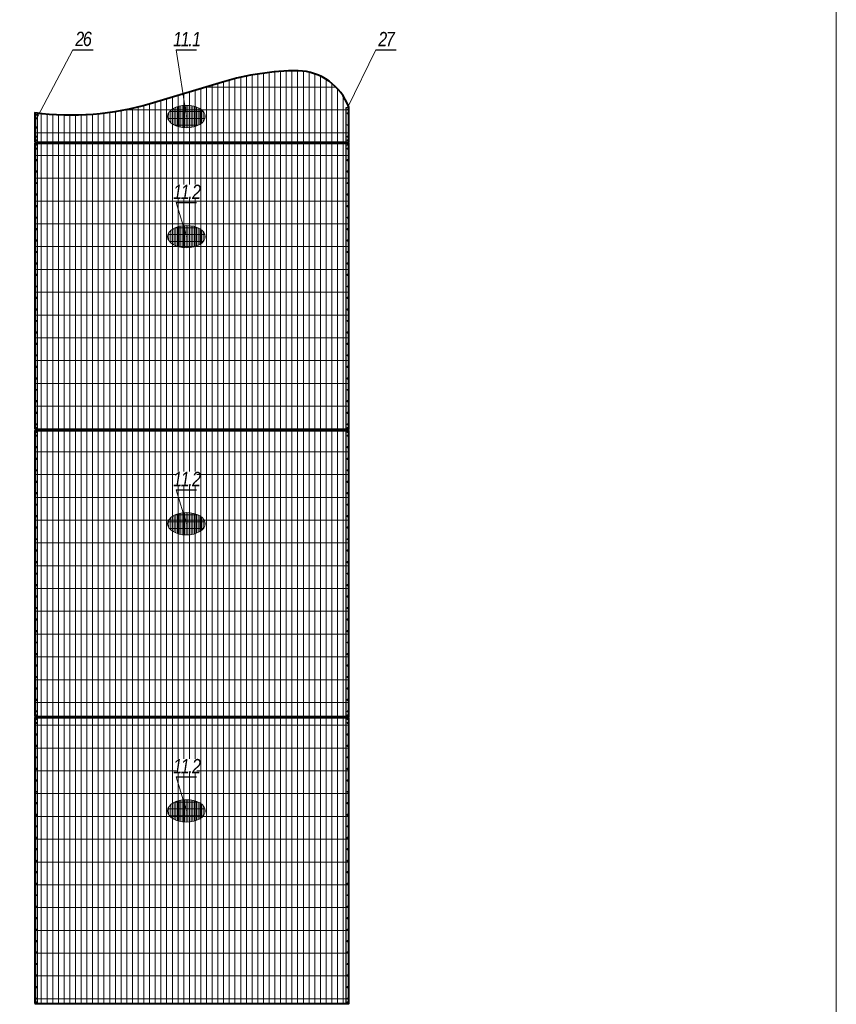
# Model space of a CAD drawing. Header units: millimetres. Extents: x -176817 to 571382, y -58489 to 156123.
# Tile 151 of 256: x -25102 to -13723, y 85120 to 98837. Entities that reach past the tile are written whole.
import ezdxf

# ---------------------------------------------------------------- set-up
doc = ezdxf.new("R2010")
doc.units = ezdxf.units.MM
doc.header["$LTSCALE"] = 0.2
for name, pattern in [('AM_ISO08W050', [18, 12, -1.5, 3, -1.5]), ('AM_ISO08W050x2', [9, 6, -0.75, 1.5, -0.75]), ('DASHDOT', [25.4, 12.7, -6.35, 0, -6.35])]:
    doc.linetypes.add(name, pattern=pattern)
for name, color, linetype, lineweight in [('-AAA Cienka', 2, 'Continuous', 18), ('-AAA Otw nowe 1', 64, 'DASHDOT', 18), ('-AAA Siatka', 20, 'Continuous', 40), ('-AAA Siatka kresk 1', 132, 'Continuous', 18), ('-AAA Widok', 2, 'Continuous', 30), ('-AAA Wymiar', 1, 'Continuous', 18), ('AM_7', 4, 'AM_ISO08W050', 13), ('AM_8', 1, 'Continuous', 13)]:
    doc.layers.add(name, color=color, linetype=linetype, lineweight=lineweight)
doc.layers.get('-AAA Otw nowe 1').off()
doc.styles.add('Pozycja 2', font='ariali.ttf', dxfattribs={"width": 0.8})
doc.styles.add('WYMIARY', font='ROMANS.shx', dxfattribs={"width": 0.75, "oblique": 15})
doc.dimstyles.new('1 do 5', dxfattribs={"dimscale": 5, "dimtxt": 2, "dimasz": 2.5, "dimexe": 1.25, "dimexo": 0.625, "dimtad": 1, "dimdec": 0, "dimtxsty": 'WYMIARY', "dimcen": 2.5, "dimclrd": 256, "dimclre": 256, "dimclrt": 2, "dimadec": 0, "dimazin": 0, "dimtfac": 1, "dimtdec": 0, "dimtmove": 0, "dimatfit": 3, "dimfxl": 1.25, "dimlwd": -1, "dimlwe": -1, "dimarcsym": 0})
pattern_1 = [(90, (54415.666, -64344.87), (-79.375, 5e-15), []), (180, (54415.67, -64344.87), (-4e-14, -317.5), [])]

# ---------------------------------------------------------------- blocks, each defined once
blk = doc.blocks.new('nowy podział')
at = {"layer": '-AAA Siatka kresk 1'}
h = blk.add_hatch(dxfattribs=at)
h.set_pattern_fill('GRATE', color=256, scale=100, angle=90, style=0)
h.set_pattern_definition(pattern_1)
h.paths.add_polyline_path([(32140, -277), (31140, -577, -0.106793), (29524, -706), (29524, -1115), (33901, -1115), (33901, -625, 0.30258), (33194, -120, 0.072012)])
h = blk.add_hatch(dxfattribs=at)
h.set_pattern_fill('GRATE', color=256, scale=100, angle=90, style=0)
h.set_pattern_definition(pattern_1)
h.paths.add_polyline_path([(29524, -5115), (33901, -5115), (33901, -1135), (29524, -1135)])
h = blk.add_hatch(dxfattribs=at)
h.set_pattern_fill('GRATE', color=256, scale=100, angle=90, style=0)
h.set_pattern_definition(pattern_1)
h.paths.add_polyline_path([(29524, -9115), (33901, -9115), (33901, -5135), (29524, -5135)])
h = blk.add_hatch(dxfattribs=at)
h.set_pattern_fill('GRATE', color=256, scale=100, angle=90, style=0)
h.set_pattern_definition(pattern_1)
h.paths.add_polyline_path([(29524, -13115), (33901, -13115), (33901, -9135), (29524, -9135)])
at = {"layer": '-AAA Siatka', "elevation": 0}
blk.add_lwpolyline([(29524, -1115), (33901, -1115), (33901, -625, 0.30258), (33194, -120, 0.072012), (32140, -277), (31134, -579, -0.106357), (29524, -706)], format="xyb", close=True, dxfattribs=at)
for points in [[(29524, -5115), (33901, -5115), (33901, -1135), (29524, -1135)], [(29524, -9115), (33901, -9115), (33901, -5135), (29524, -5135)], [(29524, -13115), (33901, -13115), (33901, -9135), (29524, -9135)]]:
    blk.add_lwpolyline(points, close=True, dxfattribs=at)
at = {"layer": '-AAA Wymiar'}
blk.add_line((33901, -9135, 0), (33901, -9115, 0), dxfattribs=at)
blk = doc.blocks.new('PŁ TYPOWY')
at = {"layer": '-AAA Siatka'}
for p in [(20, -230), (20, -390), (20, -710), (20, -870), (20, -1190), (20, -1350), (20, -1670), (20, -1830), (20, -2150), (20, -2310), (20, -2630), (20, -2790), (20, -3110), (20, -3270), (20, -3590), (20, -3750)]:
    blk.add_point(p, dxfattribs=at)
at = {"layer": '-AAA Widok'}
blk.add_lwpolyline([(0, -3980), (40, -3980), (40, 0), (0, 0)], close=True, dxfattribs=at)
for centre, radius in [((20, -70), 5.5), ((20, -20), 3.5), ((20, -230), 3.5), ((20, -390), 3.5), ((20, -550), 5.5), ((20, -710), 3.5), ((20, -870), 3.5), ((20, -1030), 5.5), ((20, -1190), 3.5), ((20, -1350), 3.5), ((20, -1510), 5.5), ((20, -1670), 3.5), ((20, -1830), 3.5), ((20, -1990), 5.5), ((20, -2150), 3.5), ((20, -2310), 3.5), ((20, -2470), 5.5), ((20, -2630), 3.5), ((20, -2790), 3.5), ((20, -2950), 5.5), ((20, -3110), 3.5), ((20, -3270), 3.5), ((20, -3430), 5.5), ((20, -3590), 3.5), ((20, -3750), 3.5), ((20, -3910), 5.5), ((20, -3960), 3.5)]:
    blk.add_circle(centre, radius, dxfattribs=at)
at = {"layer": 'AM_7', "linetype": 'AM_ISO08W050x2'}
for p, q in [((20, -70), (9, -70)), ((20, -20), (11.5, -20)), ((20, -20), (20, -11.5)), ((20, -20), (28.5, -20)), ((20, -20), (20, -28.5)), ((20, -70), (20, -59)), ((20, -70), (31, -70)), ((20, -70), (20, -81)), ((20, -230), (11.5, -230)), ((20, -230), (20, -221.5)), ((20, -230), (28.5, -230)), ((20, -230), (20, -238.5)), ((20, -390), (11.5, -390)), ((20, -390), (20, -381.5)), ((20, -390), (28.5, -390)), ((20, -390), (20, -398.5)), ((20, -550), (20, -539)), ((20, -550), (9, -550)), ((20, -550), (31, -550)), ((20, -550), (20, -561)), ((20, -710), (11.5, -710)), ((20, -710), (20, -701.5)), ((20, -710), (28.5, -710)), ((20, -710), (20, -718.5)), ((20, -870), (11.5, -870)), ((20, -870), (20, -861.5)), ((20, -870), (28.5, -870)), ((20, -870), (20, -878.5)), ((20, -1030), (9, -1030)), ((20, -1030), (20, -1019)), ((20, -1030), (31, -1030)), ((20, -1030), (20, -1041)), ((20, -1190), (11.5, -1190)), ((20, -1190), (20, -1181.5)), ((20, -1190), (28.5, -1190)), ((20, -1190), (20, -1198.5)), ((20, -1350), (11.5, -1350)), ((20, -1350), (20, -1341.5)), ((20, -1350), (28.5, -1350)), ((20, -1350), (20, -1358.5)), ((20, -1510), (20, -1499)), ((20, -1510), (9, -1510)), ((20, -1510), (31, -1510)), ((20, -1510), (20, -1521)), ((20, -1670), (11.5, -1670)), ((20, -1670), (20, -1661.5)), ((20, -1670), (28.5, -1670)), ((20, -1670), (20, -1678.5)), ((20, -1830), (11.5, -1830)), ((20, -1830), (20, -1821.5)), ((20, -1830), (28.5, -1830)), ((20, -1830), (20, -1838.5)), ((20, -1990), (9, -1990)), ((20, -1990), (20, -1979)), ((20, -1990), (31, -1990)), ((20, -1990), (20, -2001)), ((20, -2150), (11.5, -2150)), ((20, -2150), (20, -2141.5)), ((20, -2150), (28.5, -2150)), ((20, -2150), (20, -2158.5)), ((20, -2310), (11.5, -2310)), ((20, -2310), (20, -2301.5)), ((20, -2310), (28.5, -2310)), ((20, -2310), (20, -2318.5)), ((20, -2470), (20, -2459)), ((20, -2470), (9, -2470)), ((20, -2470), (31, -2470)), ((20, -2470), (20, -2481)), ((20, -2630), (11.5, -2630)), ((20, -2630), (20, -2621.5)), ((20, -2630), (28.5, -2630)), ((20, -2630), (20, -2638.5)), ((20, -2790), (11.5, -2790)), ((20, -2790), (20, -2781.5)), ((20, -2790), (28.5, -2790)), ((20, -2790), (20, -2798.5)), ((20, -2950), (9, -2950)), ((20, -2950), (20, -2939)), ((20, -2950), (31, -2950)), ((20, -2950), (20, -2961)), ((20, -3110), (11.5, -3110)), ((20, -3110), (20, -3101.5)), ((20, -3110), (28.5, -3110)), ((20, -3110), (20, -3118.5)), ((20, -3270), (11.5, -3270)), ((20, -3270), (20, -3261.5)), ((20, -3270), (28.5, -3270)), ((20, -3270), (20, -3278.5)), ((20, -3430), (20, -3419)), ((20, -3430), (9, -3430)), ((20, -3430), (31, -3430)), ((20, -3430), (20, -3441)), ((20, -3590), (11.5, -3590)), ((20, -3590), (20, -3581.5)), ((20, -3590), (28.5, -3590)), ((20, -3590), (20, -3598.5)), ((20, -3750), (11.5, -3750)), ((20, -3750), (20, -3741.5)), ((20, -3750), (28.5, -3750)), ((20, -3750), (20, -3758.5)), ((20, -3910), (9, -3910)), ((20, -3960), (11.5, -3960)), ((20, -3910), (20, -3899)), ((20, -3910), (31, -3910)), ((20, -3910), (20, -3921)), ((20, -3960), (20, -3951.5)), ((20, -3960), (28.5, -3960)), ((20, -3960), (20, -3968.5))]:
    blk.add_line(p, q, dxfattribs=at)
blk = doc.blocks.new('PŁ A-11-1')
at = {"layer": '-AAA Siatka'}
blk.add_point((20, -205), dxfattribs=at)
at = {"layer": '-AAA Widok'}
blk.add_lwpolyline([(0, -410), (40, -410), (40, 0), (0, 0)], close=True, dxfattribs=at)
for centre, radius in [((20, -77), 5.5), ((20, -28), 3.5), ((20, -205), 3.5), ((20, -333), 5.5), ((20, -382), 3.5)]:
    blk.add_circle(centre, radius, dxfattribs=at)
at = {"layer": 'AM_7', "linetype": 'AM_ISO08W050x2'}
for p, q in [((20, -77), (9, -77)), ((20, -28), (12, -28)), ((20, -28), (20, -19)), ((20, -28), (28, -28)), ((20, -28), (20, -36)), ((20, -77), (20, -66)), ((20, -77), (31, -77)), ((20, -77), (20, -88)), ((20, -205), (12, -205)), ((20, -205), (20, -196)), ((20, -205), (28, -205)), ((20, -205), (20, -214)), ((20, -333), (9, -333)), ((20, -382), (12, -382)), ((20, -333), (20, -322)), ((20, -333), (31, -333)), ((20, -333), (20, -344)), ((20, -382), (20, -374)), ((20, -382), (28, -382)), ((20, -382), (20, -391))]:
    blk.add_line(p, q, dxfattribs=at)
blk = doc.blocks.new('PŁ A-11-2')
at = {"layer": '-AAA Widok'}
blk.add_lwpolyline([(0, -480), (40, -480), (40, 0), (0, 0)], close=True, dxfattribs=at)
for centre, radius in [((20, -77), 5.5), ((20, -28), 3.5), ((20, -240, 0), 3.5), ((20, -403), 5.5), ((20, -452), 3.5)]:
    blk.add_circle(centre, radius, dxfattribs=at)
at = {"layer": 'AM_7', "linetype": 'AM_ISO08W050x2'}
for p, q in [((20, -77), (9, -77)), ((20, -28), (12, -28)), ((20, -28), (20, -19)), ((20, -28), (28, -28)), ((20, -28), (20, -36)), ((20, -77), (20, -66)), ((20, -77), (31, -77)), ((20, -77), (20, -88)), ((20, -240, 0), (12, -240, 0)), ((20, -240, 0), (20, -232, 0)), ((20, -240, 0), (28, -240, 0)), ((20, -240, 0), (20, -248, 0)), ((20, -403), (9, -403)), ((20, -403), (20, -392)), ((20, -403), (31, -403)), ((20, -403), (20, -414)), ((20, -452), (12, -452)), ((20, -452), (20, -444)), ((20, -452), (28, -452)), ((20, -452), (20, -461))]:
    blk.add_line(p, q, dxfattribs=at)
blk = doc.blocks.new('ZNAK SIATKI')
at = {"layer": 'AM_8'}
h = blk.add_hatch(dxfattribs=at)
h.set_pattern_fill('GRATE', color=256, scale=30, angle=90, style=0)
h.set_pattern_definition([(90, (54083.504, -85989.998), (-23.8125, 1e-15), []), (180, (54083.5, -85990), (-1e-14, -95.25), [])])
edge = h.paths.add_edge_path()
edge.add_ellipse((0, 0), major_axis=(-263, 0), ratio=0.591302, start_angle=0, end_angle=360)
at = {"layer": '-AAA Wymiar'}
blk.add_ellipse((0, 0, 0), major_axis=(-263, 0), ratio=0.591302, dxfattribs=at)

msp = doc.modelspace()

# ---------------------------------------------------------------- linework, layer by layer
at = {"layer": '-AAA Widok'}
for p, q in [((-24363.1807, 98416.6907, 0), (-24079.4697, 98416.6907, 0)), ((-22920.767, 98416.6907, 0), (-22637.056, 98416.6907, 0)), ((-20141.4144, 98416.6907, 0), (-19857.7034, 98416.6907, 0)), ((-22920.767, 96288.5082, 0), (-22637.056, 96288.5082, 0)), ((-22920.767, 92288.5082, 0), (-22637.056, 92288.5082, 0)), ((-22920.767, 88288.5082, 0), (-22637.056, 88288.5082, 0))]:
    msp.add_line(p, q, dxfattribs=at)

# ---------------------------------------------------------------- block references
at = {"layer": '-AAA Otw nowe 1'}
for name, p in [('PŁ A-11-1', (-24891.8765, 97540.4453, 0)), ('ZNAK SIATKI', (-22778.9115, 97487.9358, 0)), ('PŁ A-11-2', (-20555.0439, 97610.4453, 0)), ('ZNAK SIATKI', (-22778.9115, 95815.082, 0)), ('ZNAK SIATKI', (-22778.9115, 91815.082, 0)), ('ZNAK SIATKI', (-22778.9115, 87815.082, 0))]:
    msp.add_blockref(name, p, dxfattribs=at)
at = {"layer": '-AAA Widok'}
for p in [(-24891.8765, 97110.4453, 0), (-20555.0439, 97110.4453, 0), (-24891.8765, 93110.4453, 0), (-20555.0439, 93110.4453, 0), (-24891.8765, 89110.4453, 0), (-20555.0439, 89110.4453, 0)]:
    msp.add_blockref('PŁ TYPOWY', p, dxfattribs=at)
at = {"layer": '-AAA Wymiar'}
msp.add_blockref('nowy podział', (-54415.666, 98245.4453, 0), dxfattribs=at)

# ---------------------------------------------------------------- leaders
at = {"layer": '-AAA Cienka'}
for points in [[(-24851.8765, 97483.0773, 0), (-24363.1807, 98416.6907, 0), (-24079.4697, 98416.6907, 0)], [(-22778.9115, 97487.9358, 0), (-22920.767, 98416.6907, 0), (-22637.056, 98416.6907, 0)], [(-20535.0439, 97610.4453, 0), (-20141.4144, 98416.6907, 0), (-19857.7034, 98416.6907, 0)], [(-22778.9115, 95815.082, 0), (-22920.767, 96288.5082, 0), (-22637.056, 96288.5082, 0)], [(-22778.9115, 91815.082, 0), (-22920.767, 92288.5082, 0), (-22637.056, 92288.5082, 0)], [(-22778.9115, 87815.082, 0), (-22920.767, 88288.5082, 0), (-22637.056, 88288.5082, 0)]]:
    msp.add_leader(points, dimstyle='1 do 5', override={"dimasz": 2, "dimgap": 0.625, "dimtad": 0, "dimldrblk": 'Dot'}, dxfattribs=at)

# ---------------------------------------------------------------- next in the draw order: texts
at = {"layer": '-AAA Widok', "char_height": 200, "width": 283.71101, "attachment_point": 8, "style": 'Pozycja 2', "bg_fill": 3, "box_fill_scale": 1, "bg_fill_color": 256, "bg_fill_transparency": 3936642}
for s, insert in [('{\\T0.85;26}', (-24221.3252, 98466.6907, 0)), ('{\\T0.85;11.1}', (-22778.9115, 98466.6907, 0)), ('{\\T0.85;27}', (-19999.5589, 98466.6907, 0)), ('{\\T0.85;11.2}', (-22778.9115, 96338.5082, 0)), ('{\\T0.85;11.2}', (-22778.9115, 92338.5082, 0)), ('{\\T0.85;11.2}', (-22778.9115, 88338.5082, 0))]:
    msp.add_mtext(s, dxfattribs=dict(at, insert=insert))

# ---------------------------------------------------------------- next in the draw order: linework, layer by layer
at = {"layer": '-AAA Wymiar'}
msp.add_lwpolyline([(-76935.9172, 111829.6356), (-13722.9978, 111829.6356), (-13722.9978, 73878.5495), (-76935.9172, 73878.5495)], close=True, dxfattribs=at)

doc.saveas('drawing.dxf')
